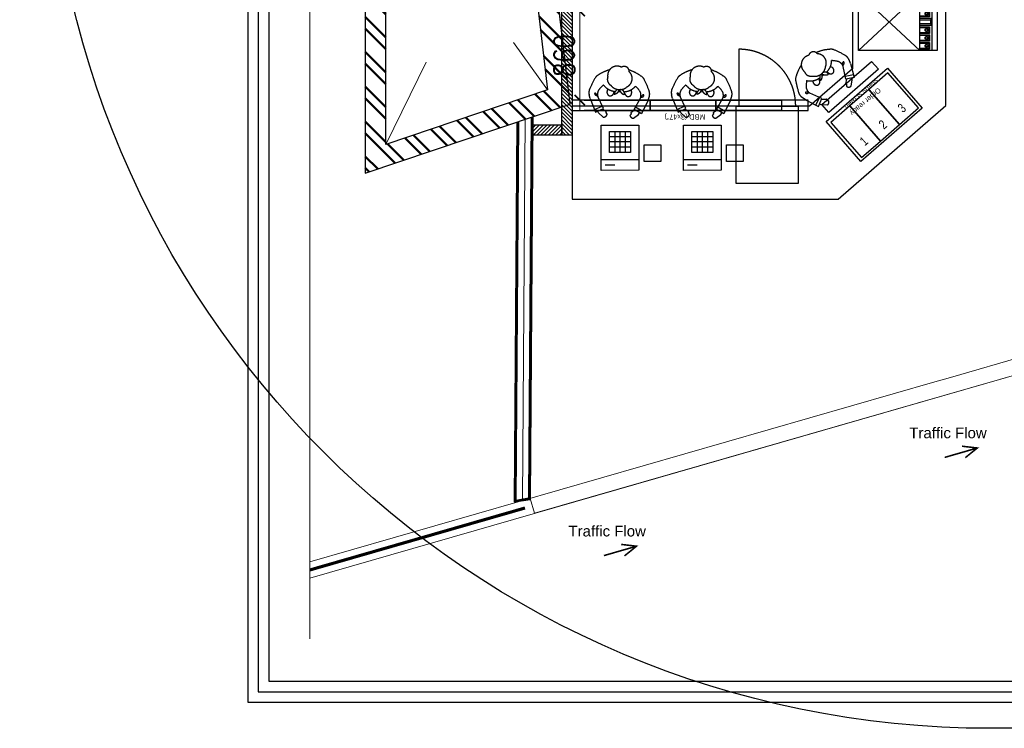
# Model space of a CAD drawing. Header units: millimetres. Extents: x 2950152 to 2989892, y -490837 to -470506.
# Tile 1 of 57: x 2960632 to 2970147, y -490837 to -483990. Entities that reach past the tile are written whole.
import ezdxf

# ---------------------------------------------------------------- set-up
doc = ezdxf.new("R2010")
doc.units = ezdxf.units.MM
doc.header["$LTSCALE"] = 1000
doc.header["$MEASUREMENT"] = 0
doc.header["$PDMODE"] = 3
doc.header["$PDSIZE"] = -1
for name, pattern in [('CJ ALFAFAR_EA_Xref Arquitectura V02$0$HIDDEN', [0.375, 0.25, -0.125]), ('DASHED', [0.75, 0.5, -0.25]), ('GHIAL-LNT-W-PTB-A-10-3102_LEVEL-D_ PLAN & ELEVATION$0$Dash Dot 3mm', [7, 3, -2, 0, -2]), ('Hidden 2mm', [3, 2, -1]), ('HIDDEN2', [4.7625, 3.175, -1.5875]), ('L_T_Hidden_1_5mm', [2.1, 1.5, -0.6]), ('TRAZOS2', [0.375, 0.25, -0.125])]:
    doc.linetypes.add(name, pattern=pattern)
doc.layers.get('0').update_dxf_attribs({"linetype": 'CONTINUOUS'})
doc.layers.get('Defpoints').update_dxf_attribs({"linetype": 'CONTINUOUS'})
for name, color, linetype, lineweight in [('A-DETL', 1, 'CONTINUOUS', 15), ('A-WALL', 255, 'CONTINUOUS', 13), ('A-WALL-FULL-EXTR', 2, 'CONTINUOUS', 35), ('GHIAL-LNT-W-PTB-A-10-3102_LEVEL-D_ PLAN & ELEVATION$0$A-ANNO-MATC', 7, 'GHIAL-LNT-W-PTB-A-10-3102_LEVEL-D_ PLAN & ELEVATION$0$Dash Dot 3mm', 50), ('I-ANNO-DIMS', 142, 'CONTINUOUS', 18), ('SYN-I-145PARTITION', 104, 'CONTINUOUS', 20)]:
    doc.layers.add(name, color=color, linetype=linetype, lineweight=lineweight)
for name, color, linetype in [('LV_EQUIPMENT', 8, 'CONTINUOUS'), ('LV_EQUIPMENT TEXT', 3, 'CONTINUOUS'), ('LV_HATCH', 253, 'CONTINUOUS'), ('LV_KITCHEN EQUIPMENT', 8, 'CONTINUOUS'), ('LV_PEOPLE', 8, 'TRAZOS2'), ('LV_PROJECTION', 4, 'CONTINUOUS'), ('LV_WALLS', 1, 'CONTINUOUS'), ('S-Section-Steel', 4, 'CONTINUOUS'), ('TITLE', 5, 'CONTINUOUS')]:
    doc.layers.add(name, color=color, linetype=linetype)
doc.styles.add('BA-SCALE 100', font='SIMPLEX.SHX', dxfattribs={"width": 0.8, "height": 200})
doc.styles.add('CJ ALFAFAR_EA_Xref Arquitectura V02$0$ABC', font='GOTHIC.TTF')
doc.styles.get("Standard").update_dxf_attribs({"font": 'arial.ttf'})
doc.styles.add('VBS-Swiss721-LtCn-BT', font='swisscl.ttf')
doc.linetypes.add('BATTING', pattern='A,0.00254,-2.54,[134,ltypeshp.shx,S=2.54,R=0,X=-2.54,Y=0],-5.08,[134,ltypeshp.shx,S=2.54,R=180,X=2.54,Y=0],-2.54', length=10.16254)
doc.dimstyles.new('BA SCALE 100', dxfattribs={"dimtxt": 200, "dimasz": 100, "dimexe": 0, "dimexo": 0, "dimgap": 50, "dimtad": 1, "dimdec": 0, "dimzin": 1, "dimdsep": 46, "dimtxsty": 'BA-SCALE 100', "dimblk": 'ARCHTICK', "dimcen": 2.5, "dimdle": 100, "dimclrd": 256, "dimclre": 256, "dimclrt": 256, "dimadec": 0, "dimazin": 0, "dimtfac": 1, "dimtdec": 0, "dimtmove": 1, "dimatfit": 3, "dimfxl": 0, "dimlwd": 9, "dimlwe": 9, "dimarcsym": 0})

# ---------------------------------------------------------------- blocks, each defined once
blk = doc.blocks.new('*U765')
at = {"layer": 'I-ANNO-DIMS', "color": 4, "ltscale": 0.25}
blk.add_line((-3.3293, 0), (-0.0506, 0), dxfattribs=at)
blk = doc.blocks.new('COCINERO')
for p, q in [((0.0142, 0.1717), (0.0036, 0.2076)), ((0.0828, 0.207), (0.0643, 0.2251)), ((0.1428, 0.0828), (0.0857, 0.1939)), ((0.1803, 0.2695), (0.1735, 0.2531)), ((0.2299, 0.2207), (0.2418, 0.2501)), ((0.2401, 0.2788), (0.2401, 0.2788)), ((0.2808, 0.2487), (0.2993, 0.2487)), ((0.3484, 0.2207), (0.3365, 0.2501)), ((0.398, 0.2695), (0.4048, 0.2531)), ((0.4355, 0.0828), (0.4926, 0.1939)), ((0.4955, 0.207), (0.514, 0.2251)), ((0.5641, 0.1717), (0.5747, 0.2076)), ((0.0142, 0.1717), (0.0709, 0.0447)), ((0.0601, 0.0689), (0.1312, 0.1053)), ((0.5182, 0.0689), (0.4471, 0.1053)), ((0.5641, 0.1717), (0.5074, 0.0447)), ((0.0709, 0.0447), (0.1428, 0.0828)), ((0.0989, 0.0393), (0.0901, 0.0549)), ((0.1448, 0), (0.0989, 0.0393)), ((0.1374, 0.0789), (0.1719, 0.051)), ((0.1666, 0.042), (0.1802, 0.0257)), ((0.1666, 0.042), (0.1666, 0.042)), ((0.4117, 0.042), (0.3981, 0.0257)), ((0.4409, 0.0789), (0.4064, 0.051)), ((0.4117, 0.042), (0.4117, 0.042)), ((0.4335, 0), (0.4794, 0.0393)), ((0.5074, 0.0447), (0.4355, 0.0828)), ((0.4794, 0.0393), (0.4882, 0.0549))]:
    blk.add_line(p, q)
for centre, radius, start, end in [((0.2617, 0.4007), 0.0896, 64.38225, 190.82228), ((0.3281, 0.4422), 0.0481, 358.58003, 125.08444), ((0.1011, 0.3513), 0.05, 127.561, 152.34035), ((0.3071, 0.0833), 0.3881, 107.73357, 127.561), ((0.234, 0.3637), 0.0636, 161.47974, 243.08517), ((0.3192, 0.3745), 0.0875, 298.38506, 49.41437), ((0.2711, 0.0833), 0.3881, 52.439, 74.6896), ((0.4772, 0.3513), 0.05, 27.65965, 52.439), ((1.2504, -0.2511), 1.3477, 152.34035, 157.33828), ((0.3599, 0.0598), 0.3324, 132.13351, 144.2295), ((0.2571, 0.4039), 0.1549, 219.10252, 267.65203), ((0.2873, 0.373), 0.1054, 218.78529, 314.21344), ((0.3212, 0.4039), 0.1549, 274.4958, 320.89796), ((0.2184, 0.0598), 0.3324, 35.7705, 47.86649), ((-0.6721, -0.2511), 1.3477, 22.66172, 27.65965), ((0.0903, 0.2333), 0.0905, 157.33828, 196.52338), ((0.0602, 0.2209), 0.00583, 46.29968, 196.51752), ((0.0741, 0.2254), 0.0204, 197.59869, 295.12853), ((0.1631, 0.2183), 0.0812, 153.85151, 197.51892), ((0.209, 0.2404), 0.0377, 160.32205, 219.71004), ((0.2034, 0.2358), 0.0304, 219.71004, 330.2212), ((0.2988, 0.2187), 0.057, 119.26473, 174.93874), ((0.2356, 0.2752), 0.0519, 277.17757, 351.62394), ((0.3456, 0.2788), 0.0557, 191.49407, 261.54054), ((0.3009, 0.2312), 0.0372, 348.28858, 90.99012), ((0.3749, 0.2358), 0.0304, 209.7788, 320.28996), ((0.3693, 0.2404), 0.0377, 320.28996, 19.67795), ((0.4152, 0.2183), 0.0812, 342.48108, 26.14849), ((0.5042, 0.2254), 0.0204, 244.87147, 342.40131), ((0.5181, 0.2209), 0.00583, 343.48248, 133.70032), ((0.488, 0.2333), 0.0905, 343.47662, 22.66172), ((0.146, 0.0355), 0.0355, 268.06929, 343.99707), ((0.1666, 0.048), 0.00606, 269.63691, 29.80934), ((0.4323, 0.0355), 0.0355, 196.00293, 271.93071), ((0.4117, 0.048), 0.00606, 150.19066, 270.36309)]:
    blk.add_arc(centre, radius, start, end)
blk = doc.blocks.new('persona 2')
at = {"rotation": 179.9999999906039}
blk.add_blockref('COCINERO', (567.2519, 48.4271), dxfattribs=at)
blk = doc.blocks.new('A$C285F3903')
at = {"linetype": 'ByBlock'}
for p, q in [((-523.4, 285.1), (-523.4, 85.1)), ((-473.4, 285.1), (-473.4, 85.1)), ((-423.4, 285.1), (-423.4, 85.1)), ((-573.4, 235.1), (-373.4, 235.1)), ((-573.4, 185.1), (-373.4, 185.1)), ((-573.4, 135.1), (-373.4, 135.1)), ((-653.4, 15.1), (-293.4, 15.1)), ((-423.4, -34.9), (-333.4, -34.9))]:
    blk.add_line(p, q, dxfattribs=at)
for points in [[(-653.4, -84.9), (-293.4, -84.9), (-293.4, 345.1), (-653.4, 345.1)], [(-573.4, 85.1), (-373.4, 85.1), (-373.4, 285.1), (-573.4, 285.1)]]:
    blk.add_lwpolyline(points, close=True, dxfattribs=at)
blk = doc.blocks.new('K32')
at = {"color": 0, "linetype": 'DASHED', "ltscale": 0.1}
blk.add_line((27.91, 25.88), (27.91, 4.13), dxfattribs=at)
at = {"color": 0, "linetype": 'ByBlock'}
for points in [[(0, 25.88), (30, 25.88), (30, 4.13), (0, 4.13)], [(23.42, 25.88), (30, 25.88), (30, 4.13), (23.42, 4.13)]]:
    blk.add_lwpolyline(points, close=True, dxfattribs=at)
for points in [[(0, 25.88), (23.42, 4.13)], [(23.42, 25.88), (0, 4.13)]]:
    blk.add_lwpolyline(points, dxfattribs=at)
at = {"color": 0, "linetype": 'DASHED', "ltscale": 0.1}
for points in [[(23.42, 25.38), (27, 25.38), (27, 22.88), (23.42, 22.88)], [(23.42, 25.13), (26.75, 25.13), (26.75, 23.13), (23.42, 23.13)], [(27, 25.38), (26.75, 25.13), (26.75, 23.13), (27, 22.87)], [(23.42, 22.38), (27, 22.38), (27, 19.88), (23.42, 19.88)], [(23.42, 22.13), (26.75, 22.13), (26.75, 20.13), (23.42, 20.13)], [(23.42, 19.38), (27, 19.38), (27, 16.88), (23.42, 16.88)], [(23.42, 19.13), (26.75, 19.13), (26.75, 17.13), (23.42, 17.13)], [(27, 22.38), (26.75, 22.13), (26.75, 20.13), (27, 19.87)], [(27, 19.38), (26.75, 19.13), (26.75, 17.13), (27, 16.87)], [(23.42, 16.37), (28, 16.38), (28, 13.63), (23.42, 13.62)], [(23.42, 15.75), (27.38, 15.75), (27.38, 14.25), (23.42, 14.25)], [(28, 16.38), (27.38, 15.75), (27.38, 14.25), (28, 13.62)], [(23.42, 13.13), (27, 13.13), (27, 10.63), (23.42, 10.63)], [(23.42, 12.88), (26.75, 12.88), (26.75, 10.88), (23.42, 10.88)], [(27, 13.13), (26.75, 12.88), (26.75, 10.88), (27, 10.62)], [(23.42, 10.13), (27, 10.13), (27, 7.63), (23.42, 7.63)], [(23.42, 9.88), (26.75, 9.88), (26.75, 7.88), (23.42, 7.88)], [(27, 10.13), (26.75, 9.88), (26.75, 7.88), (27, 7.62)], [(23.42, 7.13), (27, 7.13), (27, 4.63), (23.42, 4.63)], [(23.42, 6.88), (26.75, 6.88), (26.75, 4.88), (23.42, 4.88)], [(27, 7.13), (26.75, 6.88), (26.75, 4.88), (27, 4.62)]]:
    blk.add_lwpolyline(points, close=True, dxfattribs=at)
for points in [[(26.53, 24.19), (26.94, 24.19), (26.94, 24.06), (26.53, 24.06)], [(26.53, 21.19), (26.94, 21.19), (26.94, 21.06), (26.53, 21.06)], [(26.53, 18.19), (26.94, 18.19), (26.94, 18.06), (26.53, 18.06)], [(26.53, 11.94), (26.94, 11.94), (26.94, 11.81), (26.53, 11.81)], [(26.53, 8.94), (26.94, 8.94), (26.94, 8.81), (26.53, 8.81)], [(26.53, 5.94), (26.94, 5.94), (26.94, 5.81), (26.53, 5.81)]]:
    blk.add_lwpolyline(points, dxfattribs=at)
for centre, radius in [((25.96, 24.12), 0.577), ((25.96, 24.12), 0.431), ((25.96, 21.13), 0.577), ((25.96, 21.13), 0.431), ((25.96, 18.12), 0.577), ((25.96, 18.12), 0.431), ((25.96, 11.88), 0.577), ((25.96, 11.88), 0.431), ((25.96, 8.88), 0.577), ((25.96, 8.88), 0.431), ((25.96, 5.88), 0.577), ((25.96, 5.88), 0.431)]:
    blk.add_circle(centre, radius, dxfattribs=at)
blk = doc.blocks.new('_ArchTick')
at = {"color": 0, "linetype": 'ByBlock', "const_width": 0.15}
blk.add_lwpolyline([(-0.5, -0.5), (0.5, 0.5)], dxfattribs=at)
blk = doc.blocks.new('*D806')
at = {"linetype": 'HIDDEN2', "lineweight": 9}
for p, q in [((2966043.6, -484866.9), (2966043.6, -483806.6)), ((2966162, -483906.6), (2966043.6, -483906.6)), ((2966088.2, -484766.9), (2966043.6, -484766.9))]:
    blk.add_line(p, q, dxfattribs=at)
at = {"layer": 'Defpoints', "color": 0, "lineweight": -2}
for p in [(2966043.6, -483906.6), (2966162, -483906.6), (2966088.2, -484766.9)]:
    blk.add_point(p, dxfattribs=at)
at = {"lineweight": 9, "xscale": 100, "yscale": 100, "zscale": 100}
for p, rotation in [((2966043.6, -483906.6), 90), ((2966043.6, -484766.9), 270)]:
    blk.add_blockref('_ArchTick', p, dxfattribs=dict(at, rotation=rotation))
at = {"insert": (2965893.6, -484336.7), "char_height": 200, "attachment_point": 5, "rotation": 90, "style": 'BA-SCALE 100'}
blk.add_mtext('860', dxfattribs=at)
blk = doc.blocks.new('A$Cabb5592f')
at = {"const_width": 15}
for points in [[(0, 0), (315.3, 90.8)], [(199.2, -2.6), (315.3, 90.8), (167.3, 108.2)]]:
    blk.add_lwpolyline(points, dxfattribs=at)

msp = doc.modelspace()

# ---------------------------------------------------------------- hatches: boundary and pattern name
at = {"layer": 'GHIAL-LNT-W-PTB-A-10-3102_LEVEL-D_ PLAN & ELEVATION$0$A-ANNO-MATC'}
h = msp.add_hatch(dxfattribs=at)
h.set_pattern_fill('ANSI32', color=8, scale=25, angle=270)
h.set_pattern_definition([(315, (3941355.86, -300875.4), (168.3798, 168.3798), []), (315, (3941355.86, -300987.65), (168.3798, 168.3798), [])])
h.paths.add_polyline_path([(2965121, -482312.4), (2965121, -482512.4), (2965481.4, -482512.4), (2965734.3, -484668), (2964170.8, -485195.1), (2964171, -482512.3), (2964371, -482512.3), (2964371, -482312.3), (2963971, -482312.3), (2963970.8, -485473.6), (2965951.9, -484805.7), (2965659.3, -482312.4)])
at = {"layer": 'LV_HATCH'}
h = msp.add_hatch(dxfattribs=at)
h.set_pattern_fill('ANSI31', color=253, scale=8.1, angle=990)
h.set_pattern_definition([(315, (2923851.138, -661485.026), (18.1850186, 18.1850186), [])])
h.paths.add_polyline_path([(2965870.9, -485105.9), (2965870.9, -481741.9), (2965970.9, -481741.9), (2965970.9, -485105.9)])
h = msp.add_hatch(dxfattribs=at)
h.set_pattern_fill('ANSI31', color=253, scale=8.1, angle=1080)
h.set_pattern_definition([(45, (3144811.798, -527125.69), (-18.1850186, 18.1850186), [])])
h.paths.add_polyline_path([(2965870.9, -485105.9), (2965588, -485105.9), (2965588.2, -485005.8), (2965870.9, -485005.9)])

# ---------------------------------------------------------------- linework, layer by layer
at = {"color": 0}
msp.add_line((2968838.5, -484663.5), (2969133.9, -485003.1), dxfattribs=at)
for points in [[(2962936.6, -490484.2), (2976317.6, -490484.2), (2976317.6, -470605.7), (2962936.6, -470605.7)], [(2963040.1, -490380.8), (2976214.2, -490380.8), (2976214.2, -470709.1), (2963040.1, -470709.1)]]:
    msp.add_lwpolyline(points, close=True)
at = {"color": 0, "linetype": 'ByBlock', "ltscale": 6}
for points in [[(2968426, -484974.9), (2969017.6, -484460.2), (2969352.9, -484845.8), (2968761.4, -485360.4)], [(2969133.9, -485003.1), (2969317.7, -484843.3), (2969022.2, -484503.7), (2968838.5, -484663.5)], [(2968950.2, -485162.9), (2969133.9, -485003.1), (2968838.5, -484663.5), (2968654.8, -484823.3)], [(2968766.5, -485322.8), (2968950.2, -485162.9), (2968654.8, -484823.3), (2968471.1, -484983.1)]]:
    msp.add_lwpolyline(points, close=True, dxfattribs=at)
at = {"const_width": 15}
for points in [[(2969570.8, -488219.5), (2969886.1, -488128.6)], [(2969770.1, -488222), (2969886.1, -488128.6), (2969738.1, -488111.3)]]:
    msp.add_lwpolyline(points, dxfattribs=at)
at = {"lineweight": -2}
msp.add_circle((2970013.8, -481719.3), 9117.6, dxfattribs=at)
at = {"layer": 'A-DETL', "linetype": 'L_T_Hidden_1_5mm'}
for p, q in [((2964170.3, -482512.3), (2965734.3, -484668)), ((2965481.4, -482512.4), (2964170.8, -485195.1))]:
    msp.add_line(p, q, dxfattribs=at)
at = {"layer": 'A-DETL', "linetype": 'Hidden 2mm', "ltscale": 30}
msp.add_lwpolyline([(2974623.3, -486162.3), (2965607.9, -488759.6), (2965565.6, -488615.7), (2965590.8, -484927.5), (2965951.9, -484805.7), (2965659.4, -482312.7), (2965586, -482312.2), (2965616.8, -474190.7), (2965554.7, -474043.9), (2971880.7, -471307, -0.433468), (2974633.2, -473078), (2974649.4, -482237.3), (2971418.2, -482237), (2971418.1, -483990.1), (2974623.3, -483990.4), (2974623.3, -484054.9)], format="xyb", dxfattribs=at)
for points in [[(2963436.1, -489385.3), (2974623.3, -486162.3), (2974623.4, -484914.8)], [(2971349.6, -486949.4), (2969625.7, -487446), (2969475.7, -487489.2), (2963436.1, -489229.2)]]:
    msp.add_lwpolyline(points, dxfattribs=at)
at = {"layer": 'A-WALL', "color": 130, "lineweight": 25}
msp.add_lwpolyline([(2965121, -482312.4), (2965121, -482512.4), (2965481.4, -482512.4), (2965734.3, -484668), (2964170.8, -485195.1), (2964171, -482512.3), (2964371, -482512.3), (2964371, -482312.3), (2963971, -482312.3), (2963970.8, -485473.6), (2965951.9, -484805.7), (2965659.3, -482312.4)], close=True, dxfattribs=at)
at = {"layer": 'A-WALL-FULL-EXTR'}
for points in [[(2965590.8, -484927.5), (2965565.5, -488625.5), (2965415.3, -488649.2), (2965440.4, -484978.2)], [(2965578.2, -484931.7), (2965553.1, -488612.9), (2965427.9, -488636.8), (2965452.9, -484973.9)]]:
    msp.add_lwpolyline(points, dxfattribs=at)
at = {"layer": 'Defpoints', "color": 3}
msp.add_lwpolyline([(2962837.4, -490583.5), (2976416.8, -490583.5), (2976416.8, -470506.4), (2962837.4, -470506.4)], close=True, dxfattribs=at)
at = {"layer": 'LV_EQUIPMENT', "linetype": 'HIDDEN2', "ltscale": 6}
msp.add_lwpolyline([(2968131, -484825, 0.414214), (2967582, -484276), (2967582, -484825)], format="xyb", dxfattribs=at)
at = {"layer": 'LV_EQUIPMENT'}
msp.add_lwpolyline([(2968156, -485573.7), (2967557.1, -485573.7), (2967557.1, -484825), (2968156, -484825)], close=True, dxfattribs=at)
at = {"layer": 'LV_KITCHEN EQUIPMENT', "linetype": 'ByBlock', "ltscale": 6}
for points in [[(2966827.7, -485198.6), (2966827.7, -485361.1), (2966665.2, -485361.2), (2966665.2, -485198.7)], [(2967623.7, -485198.6), (2967623.8, -485361.1), (2967461.3, -485361.2), (2967461.2, -485198.7)]]:
    msp.add_lwpolyline(points, close=True, dxfattribs=at)
at = {"layer": 'LV_PROJECTION', "linetype": 'CJ ALFAFAR_EA_Xref Arquitectura V02$0$HIDDEN', "ltscale": 200}
for p, q in [((2966088.2, -484766.9), (2966723.2, -484766.9)), ((2966723.2, -484766.9), (2967358.2, -484766.9)), ((2966723.2, -484866.9), (2966723.2, -484766.9)), ((2966723.2, -484766.9), (2966723.2, -484866.9)), ((2967358.2, -484766.9), (2967993.2, -484766.9)), ((2967358.2, -484866.9), (2967358.2, -484766.9)), ((2967358.2, -484766.9), (2967358.2, -484866.9)), ((2967993.2, -484766.9), (2967993.2, -484866.9)), ((2966723.2, -484866.9), (2966088.2, -484866.9)), ((2967358.2, -484866.9), (2966723.2, -484866.9)), ((2967993.2, -484866.9), (2967358.2, -484866.9))]:
    msp.add_line(p, q, dxfattribs=at)
at = {"layer": 'LV_PROJECTION'}
msp.add_lwpolyline([(2965970.9, -484825), (2965970.9, -485724.7), (2968540.3, -485724.7), (2969580.9, -484819.7), (2969580.9, -483627.6), (2968680.9, -483627.6), (2968680.9, -484465.1), (2968264.5, -484825)], close=True, dxfattribs=at)
at = {"layer": 'LV_PROJECTION', "linetype": 'CJ ALFAFAR_EA_Xref Arquitectura V02$0$HIDDEN', "ltscale": 200}
for points in [[(2968385, -484810.4), (2968864.1, -484393.7), (2968929.7, -484469.1), (2968450.6, -484885.9)], [(2965970.9, -484866.9), (2968250.9, -484866.9), (2968250.9, -484766.9), (2965970.9, -484766.9)]]:
    msp.add_lwpolyline(points, close=True, dxfattribs=at)
at = {"layer": 'LV_WALLS'}
for points in [[(2965870.9, -485105.9), (2965870.9, -481716.8), (2965970.9, -481716.8), (2965970.9, -485105.9)], [(2965870.9, -485105.9), (2965588, -485105.9), (2965588.2, -485005.8), (2965870.9, -485005.9)]]:
    msp.add_lwpolyline(points, close=True, dxfattribs=at)
at = {"layer": 'S-Section-Steel', "color": 2, "const_width": 30}
msp.add_lwpolyline([(2963436.1, -489307.2), (2965515.1, -488708.3)], dxfattribs=at)
at = {"layer": 'SYN-I-145PARTITION', "color": 252, "linetype": 'BATTING', "ltscale": 0.05}
msp.add_lwpolyline([(2965490.4, -488637.2), (2965515.6, -484952.8)], dxfattribs=at)

# ---------------------------------------------------------------- block references
msp.add_blockref('A$Cabb5592f', (2966277.7, -489168.2))
at = {"layer": 'I-ANNO-DIMS', "color": 4, "ltscale": 0.25, "xscale": 2304.000000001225, "yscale": 2304.000000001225, "zscale": 2304.000000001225, "rotation": 89.99999999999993}
msp.add_blockref('*U765', (2963436.1, -482301.2), dxfattribs=at)
at = {"layer": 'LV_KITCHEN EQUIPMENT', "xscale": 25.4, "yscale": 25.4, "zscale": 25.4}
msp.add_blockref('K32', (2968736.9, -484392.4), dxfattribs=at)
at = {"layer": 'LV_KITCHEN EQUIPMENT', "xscale": -1.015346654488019, "yscale": 1.015346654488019, "zscale": 1.015346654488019, "rotation": 0.0164173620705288}
for p in [(2965952.1, -485359.8), (2966748.2, -485359.8)]:
    msp.add_blockref('A$C285F3903', p, dxfattribs=at)
at = {"layer": 'LV_PEOPLE', "linetype": 'Continuous', "xscale": 1015.346654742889, "yscale": 1015.346654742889, "zscale": 1015.346654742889}
for p, rotation in [((3386772.9, -86104.7), 218.7433310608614), ((3543498.8, -456941.1), 177.8954292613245), ((3544294.9, -456941.1), 177.8954292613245)]:
    msp.add_blockref('persona 2', p, dxfattribs=dict(at, rotation=rotation))

# ---------------------------------------------------------------- texts
at = {"color": 0, "width": 110.454, "attachment_point": 5, "rotation": 41.01639, "style": 'VBS-Swiss721-LtCn-BT'}
for s, insert, char_height in [('3 ', (2969156.6, -484843.7), 90.03), ('2', (2968972.9, -485003.5), 90), ('1 ', (2968789.2, -485163.3), 90.03)]:
    msp.add_mtext(s, dxfattribs=dict(at, insert=insert, char_height=char_height))
at = {"layer": 'LV_EQUIPMENT TEXT', "style": 'CJ ALFAFAR_EA_Xref Arquitectura V02$0$ABC'}
msp.add_text('MBD (3x47")', height=50, rotation=179.99969, dxfattribs=at).set_placement((2967256.6, -484905.8))
at = {"layer": 'LV_PROJECTION', "linetype": 'CJ ALFAFAR_EA_Xref Arquitectura V02$0$HIDDEN', "ltscale": 200, "insert": (2968594.6, -484821.7), "char_height": 50, "width": 440.259, "attachment_point": 9, "rotation": 221.01638, "style": 'CJ ALFAFAR_EA_Xref Arquitectura V02$0$ABC'}
msp.add_mtext('Order ready status screen', dxfattribs=at)
at = {"layer": 'TITLE', "lineweight": 5, "char_height": 103.68, "width": 1529.255, "attachment_point": 1}
for insert in [(2969228.6, -487930.8, 0.3), (2965935.4, -488879.6, 0.3)]:
    msp.add_mtext('Traffic Flow', dxfattribs=dict(at, insert=insert))

# ---------------------------------------------------------------- dimensions: what is measured, and where the dimension line sits
dim = msp.add_linear_dim(base=(2966043.6, -483906.6), p1=(2966088.2, -484766.9), p2=(2966162, -483906.6), angle=270, dimstyle='BA SCALE 100', override={"dimfxl": 0.05, "dimtfill": 1})
dim.commit()
dim.dimension.update_dxf_attribs({"geometry": '*D806', "text_midpoint": (2965893.6, -484336.7)})

doc.saveas('drawing.dxf')
